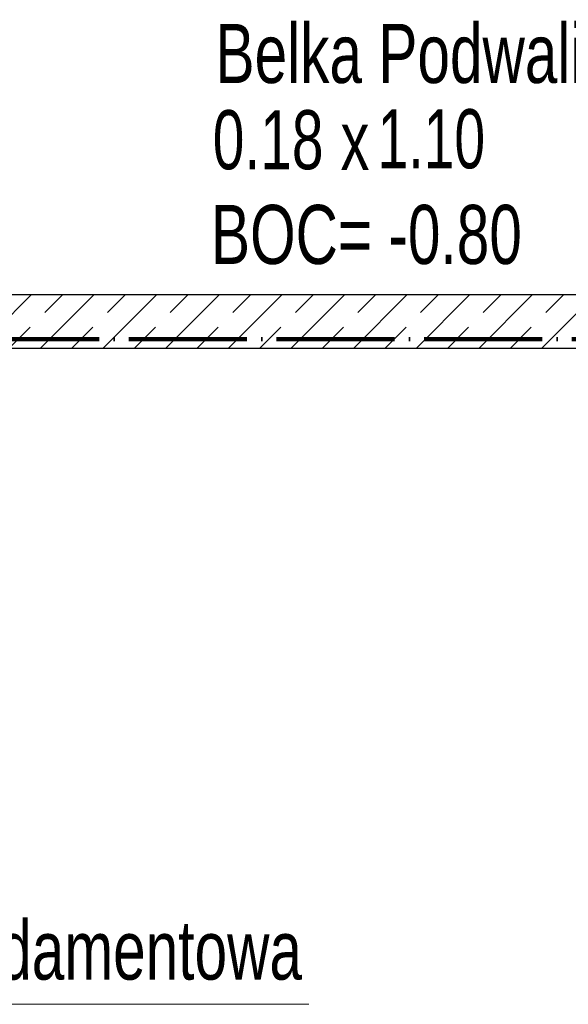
# Model space of a CAD drawing. Header units: millimetres. Extents: x 0 to 60000, y 0 to 29700.
# Tile 73 of 86: x 31992 to 33850, y 19523 to 22857. Entities that reach past the tile are written whole.
import ezdxf

# ---------------------------------------------------------------- set-up
doc = ezdxf.new("R2010")
doc.units = ezdxf.units.MM
for name, pattern in [('ALL_S16', [170, 100, -70]), ('STRICHPUNKT2_S11', [500, 400, -50, 0, -50]), ('STRICHPUNKT2_S5', [1100, 800, -100, 100, -100])]:
    doc.linetypes.add(name, pattern=pattern)
for name, color, linetype, lineweight in [('Osie', 30, 'STRICHPUNKT2_S5', 18), ('Standard', 7, 'Continuous', 25), ('Ściana nośna', 7, 'Continuous', 70)]:
    doc.layers.add(name, color=color, linetype=linetype, lineweight=lineweight)
doc.styles.add('ARIAL', font='ARIAL.TTF')

msp = doc.modelspace()

# ---------------------------------------------------------------- linework, layer by layer
at = {"layer": 'Osie', "color": 1, "linetype": 'STRICHPUNKT2_S11', "lineweight": 140, "transparency": 33554687}
msp.add_line((3356, 21774.8), (44814, 21774.8), dxfattribs=at)
at = {"layer": 'Standard', "color": 4, "linetype": 'Continuous', "lineweight": 13, "transparency": 33554687}
msp.add_lwpolyline([(32970.7, 19523.3), (31077.5, 19523.3), (30376.1, 20432.6)], dxfattribs=at)
at = {"layer": 'Ściana nośna', "color": 3, "linetype": 'Continuous', "lineweight": 25, "transparency": 33554687}
for p, q in [((36026, 21924.8), (30393, 21924.8)), ((30393, 21744.8), (36026, 21744.8))]:
    msp.add_line(p, q, dxfattribs=at)
at = {"layer": 'Ściana nośna', "color": 8, "linetype": 'Continuous', "lineweight": 35, "transparency": 33554687}
for p, q in [((31850.8, 21744.8), (32030.8, 21924.8)), ((32062.9, 21744.8), (32243, 21924.8)), ((32275.1, 21744.8), (32455.1, 21924.8)), ((32487.2, 21744.8), (32667.2, 21924.8)), ((32699.3, 21744.8), (32879.3, 21924.8)), ((32911.5, 21744.8), (33091.5, 21924.8)), ((33123.6, 21744.8), (33303.6, 21924.8)), ((33335.7, 21744.8), (33515.7, 21924.8)), ((33547.9, 21744.8), (33727.9, 21924.8)), ((33760, 21744.8), (33940, 21924.8))]:
    msp.add_line(p, q, dxfattribs=at)
at = {"layer": 'Ściana nośna', "color": 8, "linetype": 'ALL_S16', "lineweight": 35, "transparency": 33554687}
for p, q in [((31956.9, 21744.8), (32136.9, 21924.8)), ((32169, 21744.8), (32349, 21924.8)), ((32381.1, 21744.8), (32561.1, 21924.8)), ((32593.3, 21744.8), (32773.3, 21924.8)), ((32805.4, 21744.8), (32985.4, 21924.8)), ((33017.5, 21744.8), (33197.5, 21924.8)), ((33229.7, 21744.8), (33409.7, 21924.8)), ((33441.8, 21744.8), (33621.8, 21924.8)), ((33653.9, 21744.8), (33833.9, 21924.8))]:
    msp.add_line(p, q, dxfattribs=at)

# ---------------------------------------------------------------- texts
at = {"layer": 'Standard', "color": 2, "linetype": 'Continuous', "lineweight": 50, "transparency": 33554687, "char_height": 200, "attachment_point": 7, "style": 'ARIAL'}
for s, insert, width in [('\\W0.71;Belka Podwalinowa', (32655.3, 22639.6), 1801.914), ('\\W0.71;Stopa fundamentowa', (31073.4, 19546.6), 1957.189)]:
    msp.add_mtext(s, dxfattribs=dict(at, insert=insert, width=width))
at = {"layer": 'Standard', "color": 3, "linetype": 'Continuous', "lineweight": 18, "transparency": 33554687, "char_height": 200, "attachment_point": 7, "style": 'ARIAL'}
for s, insert, width in [('\\W0.69;0.18', (32645.8, 22347.6), 457.427), ('\\W0.67;1.10', (33203.9, 22350.7), 455.582), ('\\W0.70;x', (33078.5, 22347.9), 169.877), ('\\W0.71;BOC= -0.80', (32639.9, 22026.9), 1130.573)]:
    msp.add_mtext(s, dxfattribs=dict(at, insert=insert, width=width))

doc.saveas('drawing.dxf')
